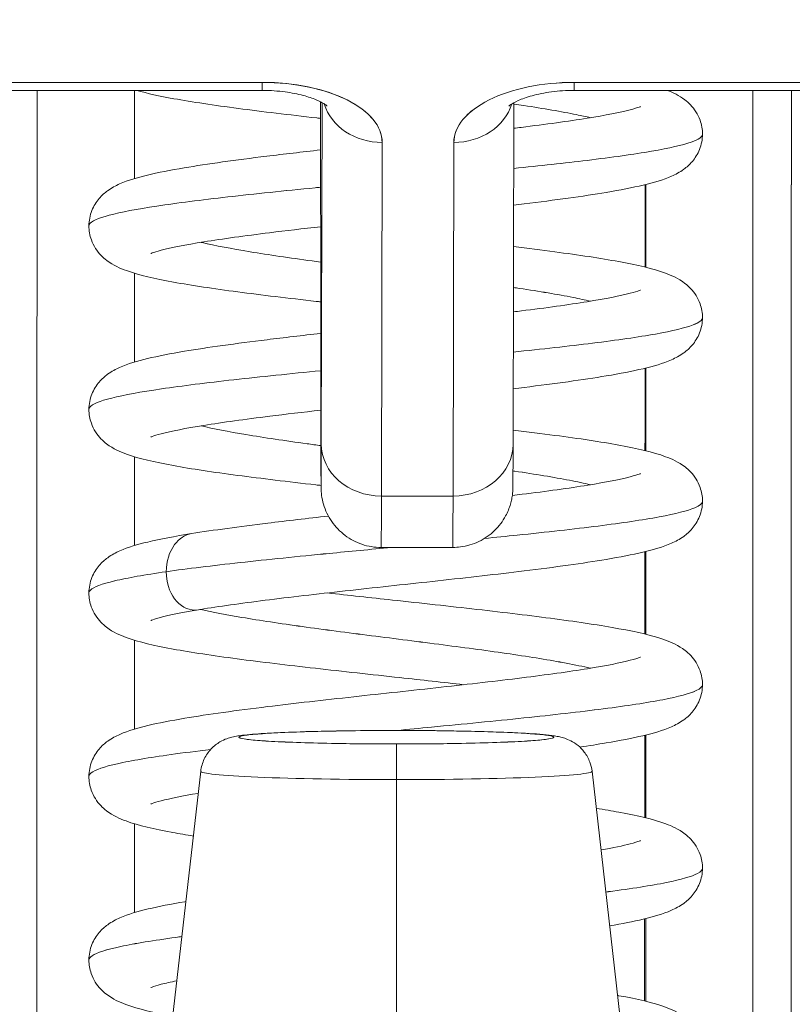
# Model space of a CAD drawing. Header units: inches. Extents: x 8 to 265, y 5 to 155.
# Tile 32 of 152: x 79.224 to 79.462, y 48.646 to 48.949. Entities that reach past the tile are written whole.
import ezdxf

# ---------------------------------------------------------------- set-up
doc = ezdxf.new("R2010")
doc.units = ezdxf.units.IN
doc.header["$LTSCALE"] = 16
doc.header["$MEASUREMENT"] = 0
doc.layers.add('Dimension (ANSI)', color=7, linetype='Continuous', lineweight=5)
doc.layers.add('Visible (ANSI)', color=7, linetype='Continuous', lineweight=5)
doc.styles.add('TAHOMA', font='tahoma.ttf')
doc.dimstyles.new('Default (ANSI)', dxfattribs={"dimscale": 16, "dimtxt": 0.07, "dimasz": 0.098425, "dimexe": 0.125, "dimexo": 0.0625, "dimgap": 0.031496, "dimtad": 0, "dimtih": 1, "dimtoh": 1, "dimrnd": 1e-08, "dimzin": 0, "dimdsep": 46, "dimtxsty": 'TAHOMA', "dimcen": 0.09, "dimdle": 0.393701, "dimclrd": 256, "dimclre": 256, "dimclrt": 256, "dimadec": 0, "dimazin": 0, "dimtfac": 1, "dimtofl": 0, "dimtmove": 0, "dimatfit": 3, "dimfxl": 1, "dimtolj": 1, "dimtzin": 0, "dimlwd": -1, "dimlwe": -1, "dimarcsym": 0})

# ---------------------------------------------------------------- blocks, each defined once
blk = doc.blocks.new('*D36')
at = {"layer": 'Defpoints', "color": 0, "transparency": 16777216}
for p in [(77.21429, 50.53662), (76.71627, 47.34498), (77.21429, 47.34498)]:
    blk.add_point(p, dxfattribs=at)
at = {"layer": 'Dimension (ANSI)', "transparency": 16777216}
for p, q in [((76.71627, 48.34498), (76.71627, 52.53662)), ((77.21429, 48.34498), (77.21429, 52.53662)), ((75.14147, 50.53662), (73.56666, 50.53662)), ((78.78909, 50.53662), (80.36389, 50.53662))]:
    blk.add_line(p, q, dxfattribs=at)
for points in [[(75.14147, 50.79909), (75.14147, 50.27416), (76.71627, 50.53662)], [(78.78909, 50.79909), (78.78909, 50.27416), (77.21429, 50.53662)]]:
    blk.add_solid(points, dxfattribs=at)
at = {"layer": 'Dimension (ANSI)', "transparency": 16777216, "insert": (82.29999, 50.53662), "char_height": 1.12, "attachment_point": 5, "style": 'TAHOMA'}
blk.add_mtext('\\A1;0.50', dxfattribs=at)

msp = doc.modelspace()

# ---------------------------------------------------------------- linework, layer by layer
at = {"layer": 'Visible (ANSI)'}
for p, q in [((79.29907, 48.9295), (79.1097, 48.9295)), ((79.1097, 48.9295), (79.29907, 48.9295)), ((79.5845, 48.9295), (79.39513, 48.9295)), ((79.39513, 48.9295), (79.5845, 48.9295)), ((79.10969, 48.92702), (79.29906, 48.92702)), ((79.25974, 48.92702), (79.25974, 48.8999)), ((79.25974, 48.8999), (79.25974, 48.92702)), ((79.25974, 48.8999), (79.25974, 48.92702)), ((79.39512, 48.92702), (79.58449, 48.92702)), ((79.31706, 48.92284), (79.31706, 48.9235)), ((79.31706, 48.92282), (79.31706, 48.9235)), ((79.31711, 48.85462), (79.31706, 48.92284)), ((79.31706, 48.92284), (79.31711, 48.85462)), ((79.31751, 48.92326), (79.31728, 48.81817)), ((79.31728, 48.81817), (79.31751, 48.92326)), ((79.37633, 48.81812), (79.37657, 48.92322)), ((79.33604, 48.911), (79.3358, 48.80214)), ((79.3358, 48.80214), (79.33604, 48.911)), ((79.35808, 48.911), (79.35784, 48.80214)), ((79.35784, 48.80214), (79.35808, 48.911)), ((79.41722, 48.87258), (79.41722, 48.89806)), ((79.41722, 48.89806), (79.41722, 48.87258)), ((79.25974, 48.87073), (79.25974, 48.8434)), ((79.25974, 48.8434), (79.25974, 48.87073)), ((79.25974, 48.8434), (79.25974, 48.87073)), ((79.31711, 48.85462), (79.31711, 48.85461)), ((79.41722, 48.81608), (79.41722, 48.84157)), ((79.41722, 48.84157), (79.41722, 48.81608)), ((79.25974, 48.81424), (79.25974, 48.78689)), ((79.25974, 48.78689), (79.25974, 48.81424)), ((79.25974, 48.78689), (79.25974, 48.81424)), ((79.35784, 48.80214), (79.3358, 48.80214)), ((79.3358, 48.80214), (79.35784, 48.80214)), ((79.33572, 48.78632), (79.35777, 48.78632)), ((79.41722, 48.75959), (79.41722, 48.78507)), ((79.41722, 48.78507), (79.41722, 48.75959)), ((79.25974, 48.75774), (79.25974, 48.73041)), ((79.25974, 48.73041), (79.25974, 48.75774)), ((79.25974, 48.73041), (79.25974, 48.75774)), ((79.41722, 48.70309), (79.41722, 48.72857)), ((79.41722, 48.72857), (79.41722, 48.70309)), ((79.28016, 48.71744), (79.2715, 48.64138)), ((79.40065, 48.71744), (79.40929, 48.64137)), ((79.34048, 48.71485), (79.34048, 48.63841)), ((79.34048, 48.63841), (79.34048, 48.71485)), ((79.25974, 48.70124), (79.25974, 48.67391)), ((79.25974, 48.67391), (79.25974, 48.70124)), ((79.25974, 48.67391), (79.25974, 48.70124)), ((79.41722, 48.64659), (79.41722, 48.67208)), ((79.41722, 48.67208), (79.41722, 48.64659))]:
    msp.add_line(p, q, dxfattribs=at)
for centre, major_axis, ratio, start_param, end_param in [((79.29906, 48.94553), (0, -0.0185), 0.001274, 0, 0.523599), ((79.29906, 48.94553), (0, -0.0185), 0.001274, 0, 0.523599), ((79.29903, 48.911), (0.03701, 0.00003), 0.5, 6.281715, 7.852511), ((79.39509, 48.911), (-0.03701, -0.00003), 0.5, 4.710918, 6.281715), ((79.39512, 48.94553), (0, -0.0185), 0.001274, 0, 0.523599), ((79.39512, 48.94553), (0, -0.0185), 0.001274, 0, 0.523599), ((79.23094, 48.63209), (0, 0.98425), 0.001274, 1.266466, 1.56886), ((79.45141, 48.63209), (0, -0.98425), 0.001274, 4.408059, 4.710116), ((79.46322, 48.63209), (0, 0.97244), 0.001274, 1.262649, 1.570796), ((79.31653, 48.68327), (0, -0.47913), 0.001274, 2.094395, 2.095991), ((79.33602, 48.92702), (-0.0185, 0.00004), 0.866025, 0.264148, 1.573343), ((79.33602, 48.92702), (-0.0185, 0.00004), 0.866025, 0.264148, 1.573343), ((79.35807, 48.92702), (0.0185, -0.00004), 0.866025, 4.714936, 6.021869), ((79.35807, 48.92702), (0.0185, -0.00004), 0.866025, 4.714936, 6.021869), ((79.31722, 48.90443), (0, -0.09961), 0.001274, 5.235988, 6.806784), ((79.33578, 48.81817), (-0.0185, 0.00004), 0.866025, 0.002547, 1.573343), ((79.33578, 48.81817), (-0.0185, 0.00004), 0.866025, 0.002547, 1.573343), ((79.35783, 48.81817), (0.0185, -0.00004), 0.866025, 4.714936, 6.283185), ((79.35783, 48.81817), (0.0185, -0.00004), 0.866025, 4.714936, 6.283185), ((79.33572, 48.90443), (0, -0.11811), 0.001274, 0, 0.523599), ((79.33572, 48.90443), (0, -0.11811), 0.001274, 0, 0.523581), ((79.35777, 48.90443), (0, -0.11811), 0.001274, 0, 0.523581), ((79.35777, 48.90443), (0, -0.11811), 0.001274, 0.000005, 0.523603), ((79.3404, 48.72789), (-0.04851, 0), 0.042782, 4.713664, 7.855256), ((79.34034, 48.71817), (0, 0.01181), 0.001274, 6.240378, 6.283185), ((79.34034, 48.71817), (0, 0.01181), 0.001274, 6.240378, 6.283185), ((79.3404, 48.72789), (0.04851, 0), 0.042782, 4.713664, 7.855256), ((79.34046, 48.71402), (0, 0.01181), 0.001274, 4.782745, 6.240403), ((79.34046, 48.71402), (0, 0.01181), 0.001274, 4.782745, 6.240403), ((79.3404, 48.71743), (-0.06025, 0), 0.042782, 6.278319, 7.855256), ((79.3404, 48.71743), (-0.06025, 0), 0.042782, 6.278319, 7.855256), ((79.3404, 48.71743), (0.06025, 0), 0.042782, 4.713664, 6.288051), ((79.3404, 48.71743), (0.06025, 0), 0.042782, 4.713664, 6.288051)]:
    msp.add_ellipse(centre, major_axis=major_axis, ratio=ratio, start_param=start_param, end_param=end_param, dxfattribs=at)
for points, knots in [([(79.33604, 48.911), (79.33598, 48.91353), (79.33507, 48.91586), (79.33324, 48.91807), (79.33142, 48.92027), (79.32867, 48.92236), (79.32522, 48.92409), (79.32177, 48.92581), (79.3176, 48.92719), (79.31319, 48.9281), (79.30878, 48.92902), (79.30413, 48.92947), (79.29907, 48.9295)], [0, 0, 0, 0, 0.25, 0.25, 0.25, 0.5, 0.5, 0.5, 0.75, 0.75, 0.75, 1, 1, 1, 1]), ([(79.39513, 48.9295), (79.39007, 48.92947), (79.3854, 48.92901), (79.38099, 48.9281), (79.37657, 48.92718), (79.37241, 48.92581), (79.36895, 48.92408), (79.36549, 48.92235), (79.36274, 48.92027), (79.3609, 48.91806), (79.35907, 48.91586), (79.35815, 48.91353), (79.35808, 48.911)], [0, 0, 0, 0, 0.25, 0.25, 0.25, 0.5, 0.5, 0.5, 0.75, 0.75, 0.75, 1, 1, 1, 1]), ([(79.31706, 48.91842), (79.31666, 48.91846), (79.31626, 48.91851), (79.30733, 48.91952), (79.29909, 48.9205), (79.28425, 48.92246), (79.27751, 48.92346), (79.26745, 48.92529), (79.26372, 48.92607), (79.26044, 48.92702)], [0.3909909, 0.3909909, 0.3909909, 0.3909909, 0.3941478, 0.3941478, 0.462274, 0.462274, 0.5317151, 0.5317151, 0.5867458, 0.5867458, 0.5867458, 0.5867458]), ([(79.31904, 48.92223), (79.31904, 48.92223), (79.31902, 48.92225), (79.31887, 48.92238), (79.31855, 48.92264), (79.31746, 48.92331), (79.31666, 48.92372), (79.31457, 48.9246), (79.31322, 48.92507), (79.31001, 48.92592), (79.30811, 48.9263), (79.30394, 48.92685), (79.30165, 48.92701), (79.29926, 48.92702), (79.29916, 48.92702), (79.29906, 48.92702)], [0.458745, 0.458745, 0.458745, 0.458745, 0.511139, 0.511139, 0.68548, 0.68548, 0.871321, 0.871321, 1.079586, 1.079586, 1.310958, 1.310958, 1.558937, 1.558937, 1.569693, 1.569693, 1.569693, 1.569693]), ([(79.39512, 48.92702), (79.39277, 48.92702), (79.39041, 48.92687), (79.38602, 48.9263), (79.38398, 48.92589), (79.38052, 48.92494), (79.37908, 48.92441), (79.37692, 48.92344), (79.37616, 48.923), (79.37526, 48.92239), (79.37507, 48.9222), (79.37507, 48.9222)], [1.569693, 1.569693, 1.569693, 1.569693, 1.824003, 1.824003, 2.072339, 2.072339, 2.302798, 2.302798, 2.507114, 2.507114, 2.683583, 2.683583, 2.683583, 2.683583]), ([(79.4239, 48.92702), (79.42566, 48.92635), (79.42738, 48.92555), (79.4304, 48.92325), (79.43162, 48.92208), (79.43314, 48.91966), (79.43358, 48.91878), (79.4344, 48.9165), (79.43468, 48.91501), (79.43468, 48.91356)], [0.61017388, 0.61017388, 0.61017388, 0.61017388, 0.64266895, 0.64266895, 0.66284837, 0.66284837, 0.67235544, 0.67235544, 0.68610313, 0.68610313, 0.68610313, 0.68610313]), ([(79.46198, 48.63209), (79.46198, 48.68249), (79.46199, 48.73229), (79.462, 48.78206), (79.462, 48.83096), (79.46202, 48.87984), (79.46204, 48.92702)], [0, 0, 0, 0, 0.3333333, 0.3333333, 0.3333333, 0.6608154, 0.6608154, 0.6608154, 0.6608154]), ([(79.37655, 48.91536), (79.37732, 48.91545), (79.37808, 48.91555), (79.3864, 48.91658), (79.39337, 48.91753), (79.40472, 48.91935), (79.40937, 48.92027), (79.41364, 48.92138), (79.41465, 48.9217), (79.41543, 48.92199), (79.41557, 48.92206), (79.41557, 48.92206)], [0.4507364, 0.4507364, 0.4507364, 0.4507364, 0.4573496, 0.4573496, 0.5238417, 0.5238417, 0.5881778, 0.5881778, 0.6161894, 0.6161894, 0.6296924, 0.6296924, 0.6296924, 0.6296924]), ([(79.37657, 48.92284), (79.3776, 48.92269), (79.38487, 48.92159), (79.39311, 48.92019), (79.39881, 48.91893), (79.40013, 48.91862)], [0.20057373, 0.20057373, 0.20057373, 0.20057373, 0.203125, 0.21875, 0.22399616, 0.22399616, 0.22399616, 0.22399616]), ([(79.40013, 48.91862), (79.39881, 48.91893), (79.39738, 48.91925), (79.39584, 48.91956), (79.39126, 48.9205), (79.38577, 48.92144), (79.37962, 48.92238), (79.37862, 48.92253), (79.3776, 48.92269), (79.37657, 48.92284)], [0.77600384, 0.77600384, 0.77600384, 0.77600384, 0.78125, 0.78125, 0.78125, 0.796875, 0.796875, 0.796875, 0.79942627, 0.79942627, 0.79942627, 0.79942627]), ([(79.43468, 48.91356), (79.43468, 48.91196), (79.43434, 48.91031), (79.43319, 48.90742), (79.43238, 48.90615), (79.43069, 48.90415), (79.42979, 48.90338), (79.42763, 48.90181), (79.42639, 48.90117), (79.42247, 48.89943), (79.41972, 48.89865), (79.41314, 48.89709), (79.40934, 48.89635), (79.39793, 48.89444), (79.38924, 48.89326), (79.37867, 48.89196), (79.37759, 48.89183), (79.3765, 48.8917)], [0, 0, 0, 0, 0.0152104, 0.0152104, 0.0301399, 0.0301399, 0.0454448, 0.0454448, 0.0681764, 0.0681764, 0.1184476, 0.1184476, 0.1683083, 0.1683083, 0.2502352, 0.2502352, 0.2594449, 0.2594449, 0.2594449, 0.2594449]), ([(79.37652, 48.90299), (79.38463, 48.90382), (79.39226, 48.90466), (79.39912, 48.90549), (79.40683, 48.90643), (79.41356, 48.90737), (79.419, 48.90831), (79.42444, 48.90925), (79.42858, 48.91018), (79.43122, 48.91112), (79.43351, 48.91194), (79.43468, 48.91275), (79.43468, 48.91356)], [0.68920862, 0.68920862, 0.68920862, 0.68920862, 0.703125, 0.703125, 0.703125, 0.71875, 0.71875, 0.71875, 0.734375, 0.734375, 0.734375, 0.74793143, 0.74793143, 0.74793143, 0.74793143]), ([(79.43468, 48.91356), (79.43468, 48.91275), (79.43217, 48.911), (79.4203, 48.90831), (79.40083, 48.9056), (79.38463, 48.90382), (79.37652, 48.90299)], [0.25206857, 0.25206857, 0.25206857, 0.25206857, 0.265625, 0.28125, 0.296875, 0.31079138, 0.31079138, 0.31079138, 0.31079138]), ([(79.2457, 48.88532), (79.2457, 48.88691), (79.24604, 48.88856), (79.24719, 48.89146), (79.248, 48.89273), (79.24969, 48.89473), (79.25058, 48.89549), (79.25272, 48.89705), (79.25395, 48.89768), (79.2578, 48.8994), (79.26049, 48.90017), (79.26698, 48.90173), (79.27077, 48.90247), (79.28218, 48.9044), (79.2909, 48.90559), (79.30572, 48.90741), (79.31132, 48.90806), (79.31707, 48.9087)], [0, 0, 0, 0, 0.015191, 0.015191, 0.0301093, 0.0301093, 0.0452586, 0.0452586, 0.0676942, 0.0676942, 0.1171263, 0.1171263, 0.1671679, 0.1671679, 0.2496397, 0.2496397, 0.2950498, 0.2950498, 0.2950498, 0.2950498]), ([(79.2457, 48.88532), (79.2457, 48.88547), (79.24575, 48.88563), (79.24583, 48.88579), (79.24636, 48.88673), (79.24844, 48.88767), (79.25197, 48.88861), (79.2555, 48.88954), (79.26048, 48.89048), (79.26667, 48.89142), (79.27287, 48.89236), (79.28027, 48.8933), (79.28852, 48.89424), (79.29678, 48.89517), (79.30588, 48.89611), (79.31539, 48.89705), (79.31595, 48.8971), (79.31651, 48.89716), (79.31707, 48.89722)], [0.59110188, 0.59110188, 0.59110188, 0.59110188, 0.59375, 0.59375, 0.59375, 0.609375, 0.609375, 0.609375, 0.625, 0.625, 0.625, 0.640625, 0.640625, 0.640625, 0.65625, 0.65625, 0.65625, 0.65716827, 0.65716827, 0.65716827, 0.65716827]), ([(79.31707, 48.89722), (79.31651, 48.89716), (79.30642, 48.89617), (79.28767, 48.89424), (79.26546, 48.89142), (79.25052, 48.88861), (79.24601, 48.88657), (79.2457, 48.88547), (79.2457, 48.88532)], [0.34283173, 0.34283173, 0.34283173, 0.34283173, 0.34375, 0.359375, 0.375, 0.390625, 0.40625, 0.40889812, 0.40889812, 0.40889812, 0.40889812]), ([(79.3171, 48.86192), (79.31662, 48.86197), (79.31615, 48.86203), (79.30714, 48.86305), (79.29891, 48.86403), (79.28408, 48.86599), (79.27736, 48.86699), (79.26589, 48.86908), (79.26127, 48.87011), (79.25527, 48.87228), (79.25331, 48.87309), (79.25002, 48.87558), (79.24879, 48.87675), (79.24725, 48.87918), (79.2468, 48.88007), (79.24598, 48.88237), (79.2457, 48.88386), (79.2457, 48.88532)], [0.390871, 0.390871, 0.390871, 0.390871, 0.3946655, 0.3946655, 0.4628016, 0.4628016, 0.5322576, 0.5322576, 0.605113, 0.605113, 0.6422421, 0.6422421, 0.6626319, 0.6626319, 0.6723317, 0.6723317, 0.6861274, 0.6861274, 0.6861274, 0.6861274]), ([(79.31708, 48.88507), (79.31162, 48.88445), (79.30633, 48.88383), (79.29381, 48.88227), (79.28686, 48.88132), (79.27554, 48.8795), (79.27092, 48.87859), (79.26668, 48.87748), (79.2657, 48.87717), (79.26494, 48.87688), (79.2648, 48.87682), (79.2648, 48.87682)], [0.4143686, 0.4143686, 0.4143686, 0.4143686, 0.4579456, 0.4579456, 0.524421, 0.524421, 0.5887205, 0.5887205, 0.6166735, 0.6166735, 0.6299268, 0.6299268, 0.6299268, 0.6299268]), ([(79.28024, 48.88025), (79.28037, 48.88022), (79.28447, 48.87926), (79.29461, 48.87735), (79.30836, 48.87535), (79.3162, 48.87429), (79.31709, 48.87417)], [0.43699347, 0.43699347, 0.43699347, 0.43699347, 0.4375, 0.453125, 0.46875, 0.47075232, 0.47075232, 0.47075232, 0.47075232]), ([(79.31709, 48.87417), (79.3162, 48.87429), (79.31531, 48.87441), (79.31442, 48.87453), (79.30754, 48.87547), (79.30107, 48.87641), (79.29535, 48.87735), (79.28962, 48.87829), (79.28464, 48.87923), (79.28063, 48.88016), (79.2805, 48.88019), (79.28037, 48.88022), (79.28024, 48.88025)], [0.52924768, 0.52924768, 0.52924768, 0.52924768, 0.53125, 0.53125, 0.53125, 0.546875, 0.546875, 0.546875, 0.5625, 0.5625, 0.5625, 0.56300653, 0.56300653, 0.56300653, 0.56300653]), ([(79.37647, 48.87893), (79.3809, 48.8784), (79.38515, 48.87787), (79.39661, 48.87635), (79.40331, 48.87534), (79.41471, 48.87325), (79.41931, 48.87222), (79.42525, 48.87003), (79.42718, 48.86922), (79.43043, 48.86673), (79.43165, 48.86556), (79.43316, 48.86314), (79.43359, 48.86227), (79.4344, 48.85999), (79.43468, 48.85851), (79.43468, 48.85707)], [0.4267112, 0.4267112, 0.4267112, 0.4267112, 0.4638838, 0.4638838, 0.5333655, 0.5333655, 0.6063114, 0.6063114, 0.6428354, 0.6428354, 0.6629436, 0.6629436, 0.6723724, 0.6723724, 0.686091, 0.686091, 0.686091, 0.686091]), ([(79.37642, 48.85885), (79.37726, 48.85895), (79.37808, 48.85905), (79.38646, 48.86009), (79.39343, 48.86105), (79.40477, 48.86287), (79.40941, 48.86378), (79.41366, 48.86489), (79.41466, 48.86521), (79.41543, 48.8655), (79.41558, 48.86556), (79.41558, 48.86556)], [0.4503733, 0.4503733, 0.4503733, 0.4503733, 0.4575433, 0.4575433, 0.5240288, 0.5240288, 0.5883519, 0.5883519, 0.6163381, 0.6163381, 0.6296501, 0.6296501, 0.6296501, 0.6296501]), ([(79.37644, 48.86636), (79.37705, 48.86627), (79.38395, 48.86524), (79.39239, 48.86383), (79.39852, 48.86251), (79.40013, 48.86212)], [0.51413277, 0.51413277, 0.51413277, 0.51413277, 0.515625, 0.53125, 0.5376577, 0.5376577, 0.5376577, 0.5376577]), ([(79.40013, 48.86212), (79.39852, 48.86251), (79.39673, 48.86289), (79.3948, 48.86328), (79.39009, 48.86422), (79.38448, 48.86515), (79.37824, 48.86609), (79.37765, 48.86618), (79.37705, 48.86627), (79.37644, 48.86636)], [0.4623423, 0.4623423, 0.4623423, 0.4623423, 0.46875, 0.46875, 0.46875, 0.484375, 0.484375, 0.484375, 0.48586723, 0.48586723, 0.48586723, 0.48586723]), ([(79.31728, 48.81817), (79.31727, 48.81286), (79.31726, 48.80914), (79.31724, 48.807), (79.31723, 48.80486), (79.31722, 48.80429), (79.3172, 48.80537), (79.31719, 48.80644), (79.31718, 48.80917), (79.31716, 48.81344), (79.31715, 48.8177), (79.31714, 48.82351), (79.31713, 48.83042), (79.31712, 48.83733), (79.31711, 48.84535), (79.31711, 48.85462)], [0, 0, 0, 0, 0.2, 0.2, 0.2, 0.4, 0.4, 0.4, 0.6, 0.6, 0.6, 0.8, 0.8, 0.8, 1, 1, 1, 1]), ([(79.43468, 48.85707), (79.43468, 48.85547), (79.43434, 48.85381), (79.43318, 48.85092), (79.43238, 48.84965), (79.43068, 48.84764), (79.42979, 48.84688), (79.42761, 48.8453), (79.42637, 48.84466), (79.42243, 48.84292), (79.41967, 48.84214), (79.41309, 48.84058), (79.4093, 48.83985), (79.39792, 48.83794), (79.38924, 48.83676), (79.37863, 48.83546), (79.37751, 48.83532), (79.37637, 48.83519)], [0, 0, 0, 0, 0.0152338, 0.0152338, 0.0301845, 0.0301845, 0.0455174, 0.0455174, 0.0683207, 0.0683207, 0.1187997, 0.1187997, 0.1683432, 0.1683432, 0.2502406, 0.2502406, 0.259797, 0.259797, 0.259797, 0.259797]), ([(79.3764, 48.84648), (79.38522, 48.84739), (79.39349, 48.8483), (79.40082, 48.84921), (79.40838, 48.85014), (79.41495, 48.85108), (79.42019, 48.85202), (79.42544, 48.85296), (79.42936, 48.8539), (79.43178, 48.85483), (79.4337, 48.85558), (79.43468, 48.85632), (79.43468, 48.85707)], [0.37547578, 0.37547578, 0.37547578, 0.37547578, 0.390625, 0.390625, 0.390625, 0.40625, 0.40625, 0.40625, 0.421875, 0.421875, 0.421875, 0.43427159, 0.43427159, 0.43427159, 0.43427159]), ([(79.43468, 48.85707), (79.43468, 48.85632), (79.43248, 48.85464), (79.42151, 48.85202), (79.40202, 48.84923), (79.38522, 48.84739), (79.3764, 48.84648)], [0.56572841, 0.56572841, 0.56572841, 0.56572841, 0.578125, 0.59375, 0.609375, 0.62452422, 0.62452422, 0.62452422, 0.62452422]), ([(79.2457, 48.82882), (79.2457, 48.83042), (79.24604, 48.83207), (79.2472, 48.83497), (79.24801, 48.83624), (79.24971, 48.83825), (79.2506, 48.83901), (79.25275, 48.84057), (79.25397, 48.8412), (79.25783, 48.84292), (79.26054, 48.84369), (79.26704, 48.84525), (79.27083, 48.84599), (79.28226, 48.84791), (79.29099, 48.8491), (79.3058, 48.85092), (79.31138, 48.85157), (79.31711, 48.85221)], [0, 0, 0, 0, 0.0152181, 0.0152181, 0.0301588, 0.0301588, 0.0454237, 0.0454237, 0.0678247, 0.0678247, 0.1174266, 0.1174266, 0.1674055, 0.1674055, 0.2499115, 0.2499115, 0.2951548, 0.2951548, 0.2951548, 0.2951548]), ([(79.33572, 48.78632), (79.33372, 48.78632), (79.33169, 48.78665), (79.32794, 48.78792), (79.32616, 48.78886), (79.32302, 48.79122), (79.32162, 48.79268), (79.31939, 48.79591), (79.31852, 48.79773), (79.3177, 48.8005), (79.3175, 48.80145), (79.31736, 48.80251), (79.31734, 48.80271), (79.3173, 48.80303), (79.31729, 48.80317), (79.31726, 48.80347), (79.31725, 48.80362), (79.31724, 48.80386), (79.31723, 48.80396), (79.31722, 48.80417), (79.31722, 48.80426), (79.31721, 48.80453), (79.31721, 48.80465), (79.3172, 48.80516), (79.3172, 48.80557), (79.31718, 48.80791), (79.31717, 48.81107), (79.31715, 48.82046), (79.31713, 48.82708), (79.31712, 48.84079), (79.31711, 48.84747), (79.31711, 48.85461)], [0, 0, 0, 0, 0.0152437, 0.0152437, 0.0302108, 0.0302108, 0.0451875, 0.0451875, 0.0601581, 0.0601581, 0.0673092, 0.0673092, 0.0689264, 0.0689264, 0.0702228, 0.0702228, 0.0721464, 0.0721464, 0.074147, 0.074147, 0.0775296, 0.0775296, 0.0857864, 0.0857864, 0.110542, 0.110542, 0.1855583, 0.1855583, 0.2684918, 0.2684918, 0.3313559, 0.3313559, 0.3313559, 0.3313559]), ([(79.2457, 48.82882), (79.2457, 48.82905), (79.24579, 48.82928), (79.24598, 48.82951), (79.24673, 48.83044), (79.24904, 48.83138), (79.25278, 48.83232), (79.25652, 48.83326), (79.26171, 48.8342), (79.26808, 48.83513), (79.27444, 48.83607), (79.282, 48.83701), (79.29038, 48.83795), (79.29864, 48.83887), (79.30769, 48.8398), (79.31712, 48.84072)], [0.2774407, 0.2774407, 0.2774407, 0.2774407, 0.28125, 0.28125, 0.28125, 0.296875, 0.296875, 0.296875, 0.3125, 0.3125, 0.3125, 0.328125, 0.328125, 0.328125, 0.34353061, 0.34353061, 0.34353061, 0.34353061]), ([(79.31712, 48.84072), (79.30769, 48.8398), (79.28945, 48.83794), (79.26689, 48.83513), (79.25134, 48.83232), (79.24617, 48.83021), (79.2457, 48.82905), (79.2457, 48.82882)], [0.65646939, 0.65646939, 0.65646939, 0.65646939, 0.671875, 0.6875, 0.703125, 0.71875, 0.7225593, 0.7225593, 0.7225593, 0.7225593]), ([(79.3172, 48.80541), (79.31667, 48.80547), (79.31613, 48.80553), (79.30707, 48.80656), (79.29884, 48.80754), (79.28403, 48.8095), (79.27731, 48.8105), (79.26585, 48.81259), (79.26124, 48.81362), (79.25525, 48.81579), (79.25329, 48.81661), (79.25, 48.8191), (79.24877, 48.82027), (79.24724, 48.82271), (79.2468, 48.8236), (79.24598, 48.82589), (79.2457, 48.82738), (79.2457, 48.82882)], [0.3906024, 0.3906024, 0.3906024, 0.3906024, 0.3948517, 0.3948517, 0.4629919, 0.4629919, 0.5324535, 0.5324535, 0.6053216, 0.6053216, 0.6423489, 0.6423489, 0.6626931, 0.6626931, 0.6723745, 0.6723745, 0.6861191, 0.6861191, 0.6861191, 0.6861191]), ([(79.31713, 48.82858), (79.31165, 48.82796), (79.30634, 48.82734), (79.29382, 48.82578), (79.28686, 48.82482), (79.27555, 48.82301), (79.27092, 48.82209), (79.26668, 48.82099), (79.2657, 48.82067), (79.26494, 48.82038), (79.2648, 48.82032), (79.2648, 48.82032)], [0.4142386, 0.4142386, 0.4142386, 0.4142386, 0.4579372, 0.4579372, 0.5244074, 0.5244074, 0.5886992, 0.5886992, 0.6166461, 0.6166461, 0.6299561, 0.6299561, 0.6299561, 0.6299561]), ([(79.28024, 48.82376), (79.28402, 48.82286), (79.29359, 48.82102), (79.30738, 48.81899), (79.31572, 48.81786), (79.31715, 48.81767)], [0.7506547, 0.7506547, 0.7506547, 0.7506547, 0.765625, 0.78125, 0.7844597, 0.7844597, 0.7844597, 0.7844597]), ([(79.31715, 48.81767), (79.31572, 48.81786), (79.3143, 48.81806), (79.3129, 48.81825), (79.30607, 48.81919), (79.2997, 48.82012), (79.29408, 48.82106), (79.2887, 48.82196), (79.28402, 48.82286), (79.28024, 48.82376)], [0.2155403, 0.2155403, 0.2155403, 0.2155403, 0.21875, 0.21875, 0.21875, 0.234375, 0.234375, 0.234375, 0.2493453, 0.2493453, 0.2493453, 0.2493453]), ([(79.37634, 48.82245), (79.38084, 48.82191), (79.38516, 48.82137), (79.39666, 48.81984), (79.40336, 48.81884), (79.41475, 48.81674), (79.41935, 48.81572), (79.42528, 48.81352), (79.4272, 48.81271), (79.43045, 48.81022), (79.43167, 48.80903), (79.43317, 48.80662), (79.4336, 48.80575), (79.43441, 48.80348), (79.43468, 48.80201), (79.43468, 48.80057)], [0.4263582, 0.4263582, 0.4263582, 0.4263582, 0.4640694, 0.4640694, 0.5335573, 0.5335573, 0.606518, 0.606518, 0.6429422, 0.6429422, 0.6630074, 0.6630074, 0.6724308, 0.6724308, 0.686082, 0.686082, 0.686082, 0.686082]), ([(79.37633, 48.81812), (79.37632, 48.81271), (79.37631, 48.80881), (79.37629, 48.80585), (79.37629, 48.8053), (79.37628, 48.80465), (79.37628, 48.80456), (79.37626, 48.80402), (79.37625, 48.80394), (79.37624, 48.80373), (79.37623, 48.80359), (79.3762, 48.80323), (79.37618, 48.80301), (79.37611, 48.8023), (79.37603, 48.80176), (79.37582, 48.80072), (79.37569, 48.8002), (79.37518, 48.79843), (79.37467, 48.79719), (79.37316, 48.79438), (79.372, 48.79285), (79.36924, 48.79017), (79.36759, 48.78902), (79.36406, 48.78731), (79.36212, 48.78673), (79.35938, 48.78637), (79.35857, 48.78632), (79.35777, 48.78632)], [0, 0, 0, 0, 0.0823467, 0.0823467, 0.1118576, 0.1118576, 0.1247539, 0.1247539, 0.1265515, 0.1265515, 0.1286021, 0.1286021, 0.1306663, 0.1306663, 0.134814, 0.134814, 0.138887, 0.138887, 0.148968, 0.148968, 0.1632472, 0.1632472, 0.1782167, 0.1782167, 0.1931923, 0.1931923, 0.1993249, 0.1993249, 0.1993249, 0.1993249]), ([(79.37631, 48.80988), (79.37649, 48.80986), (79.38301, 48.80889), (79.39167, 48.80747), (79.39822, 48.80608), (79.40013, 48.80563)], [0.82768778, 0.82768778, 0.82768778, 0.82768778, 0.828125, 0.84375, 0.85131921, 0.85131921, 0.85131921, 0.85131921]), ([(79.40013, 48.80563), (79.39822, 48.80608), (79.39608, 48.80654), (79.39374, 48.80699), (79.3889, 48.80793), (79.38317, 48.80887), (79.37684, 48.80981), (79.37667, 48.80983), (79.37649, 48.80986), (79.37631, 48.80988)], [0.14868079, 0.14868079, 0.14868079, 0.14868079, 0.15625, 0.15625, 0.15625, 0.171875, 0.171875, 0.171875, 0.17231222, 0.17231222, 0.17231222, 0.17231222]), ([(79.3761, 48.80231), (79.37711, 48.80244), (79.37811, 48.80256), (79.38664, 48.80362), (79.3936, 48.80457), (79.40489, 48.80639), (79.40951, 48.80731), (79.41372, 48.80841), (79.4147, 48.80872), (79.41544, 48.80901), (79.41558, 48.80907), (79.41558, 48.80907)], [0.2738753, 0.2738753, 0.2738753, 0.2738753, 0.2825393, 0.2825393, 0.3490094, 0.3490094, 0.4132993, 0.4132993, 0.4412187, 0.4412187, 0.4541397, 0.4541397, 0.4541397, 0.4541397]), ([(79.43468, 48.80057), (79.43468, 48.79897), (79.43434, 48.79731), (79.43318, 48.79442), (79.43237, 48.79315), (79.43067, 48.79114), (79.42978, 48.79037), (79.4276, 48.7888), (79.42635, 48.78816), (79.42241, 48.78642), (79.41965, 48.78564), (79.41306, 48.78408), (79.40929, 48.78335), (79.39791, 48.78145), (79.38922, 48.78026), (79.37145, 48.77808), (79.36235, 48.77706), (79.34427, 48.77507), (79.33506, 48.77408), (79.31757, 48.77215), (79.30906, 48.77118), (79.29381, 48.76928), (79.28686, 48.76833), (79.28053, 48.76731), (79.27996, 48.76722), (79.27941, 48.76712)], [0, 0, 0, 0, 0.0152511, 0.0152511, 0.0302179, 0.0302179, 0.0455715, 0.0455715, 0.0684256, 0.0684256, 0.1189381, 0.1189381, 0.1683478, 0.1683478, 0.2502856, 0.2502856, 0.3215698, 0.3215698, 0.3903293, 0.3903293, 0.4579535, 0.4579535, 0.5244169, 0.5244169, 0.5310971, 0.5310971, 0.5310971, 0.5310971]), ([(79.3675, 48.78908), (79.37093, 48.78942), (79.3743, 48.78976), (79.37759, 48.7901), (79.38664, 48.79104), (79.39508, 48.79198), (79.40249, 48.79292), (79.4099, 48.79386), (79.41629, 48.7948), (79.42134, 48.79573), (79.42639, 48.79667), (79.4301, 48.79761), (79.4323, 48.79855), (79.43388, 48.79922), (79.43468, 48.7999), (79.43468, 48.80057)], [0.05681904, 0.05681904, 0.05681904, 0.05681904, 0.0625, 0.0625, 0.0625, 0.078125, 0.078125, 0.078125, 0.09375, 0.09375, 0.09375, 0.109375, 0.109375, 0.109375, 0.12060934, 0.12060934, 0.12060934, 0.12060934]), ([(79.43468, 48.80057), (79.43468, 48.7999), (79.43277, 48.79828), (79.42267, 48.79573), (79.40352, 48.79292), (79.38358, 48.7907), (79.37093, 48.78942), (79.3675, 48.78908)], [0.87939066, 0.87939066, 0.87939066, 0.87939066, 0.890625, 0.90625, 0.921875, 0.9375, 0.94318096, 0.94318096, 0.94318096, 0.94318096]), ([(79.27733, 48.79058), (79.28405, 48.79166), (79.29207, 48.79274), (79.30667, 48.79453), (79.31299, 48.79526), (79.31946, 48.79598)], [0, 0, 0, 0, 0.0749675, 0.0749675, 0.1257636, 0.1257636, 0.1257636, 0.1257636]), ([(79.2457, 48.77232), (79.2457, 48.77392), (79.24604, 48.77558), (79.2472, 48.77847), (79.24801, 48.77974), (79.24971, 48.78176), (79.25061, 48.78253), (79.25278, 48.78409), (79.254, 48.78472), (79.25787, 48.78643), (79.26058, 48.78721), (79.26763, 48.78889), (79.27213, 48.78974), (79.27733, 48.79058)], [0, 0, 0, 0, 0.0152392, 0.0152392, 0.0301983, 0.0301983, 0.0455382, 0.0455382, 0.0680353, 0.0680353, 0.1177459, 0.1177459, 0.1756414, 0.1756414, 0.1756414, 0.1756414]), ([(79.27733, 48.79058), (79.27537, 48.79026), (79.27349, 48.78906), (79.2721, 48.7872), (79.27047, 48.78502), (79.26951, 48.78193), (79.26951, 48.77885)], [0.5369512, 0.5369512, 0.5369512, 0.5369512, 0.75, 0.75, 0.75, 1, 1, 1, 1]), ([(79.26951, 48.77885), (79.26951, 48.78193), (79.27047, 48.78502), (79.2721, 48.7872), (79.27349, 48.78906), (79.27537, 48.79026), (79.27733, 48.79058)], [0, 0, 0, 0, 0.25, 0.25, 0.25, 0.4630488, 0.4630488, 0.4630488, 0.4630488]), ([(79.26951, 48.77885), (79.27606, 48.77979), (79.28376, 48.78072), (79.29226, 48.78166), (79.30075, 48.7826), (79.31004, 48.78354), (79.31966, 48.78448), (79.32596, 48.78509), (79.3324, 48.7857), (79.33886, 48.78632)], [0, 0, 0, 0, 0.015625, 0.015625, 0.015625, 0.03125, 0.03125, 0.03125, 0.04147894, 0.04147894, 0.04147894, 0.04147894]), ([(79.33886, 48.78632), (79.3324, 48.7857), (79.31612, 48.78415), (79.29147, 48.78166), (79.27606, 48.77979), (79.26951, 48.77885)], [0.95852106, 0.95852106, 0.95852106, 0.95852106, 0.96875, 0.984375, 1, 1, 1, 1]), ([(79.41693, 48.785), (79.41693, 48.77808), (79.41692, 48.77117), (79.41692, 48.76427), (79.41691, 48.76273), (79.41691, 48.7612), (79.41691, 48.75966)], [0.30809061, 0.30809061, 0.30809061, 0.30809061, 0.33333333, 0.33333333, 0.33333333, 0.33895054, 0.33895054, 0.33895054, 0.33895054]), ([(79.2457, 48.77232), (79.2457, 48.77262), (79.24586, 48.77292), (79.24617, 48.77322), (79.24715, 48.77416), (79.24968, 48.77509), (79.25364, 48.77603), (79.25759, 48.77697), (79.26297, 48.77791), (79.26951, 48.77885)], [0.96377764, 0.96377764, 0.96377764, 0.96377764, 0.96875, 0.96875, 0.96875, 0.984375, 0.984375, 0.984375, 1, 1, 1, 1]), ([(79.26951, 48.77885), (79.26297, 48.77791), (79.25221, 48.77603), (79.24635, 48.77386), (79.2457, 48.77262), (79.2457, 48.77232)], [0, 0, 0, 0, 0.015625, 0.03125, 0.03622236, 0.03622236, 0.03622236, 0.03622236]), ([(79.27941, 48.76712), (79.27905, 48.76707), (79.2787, 48.76704), (79.27835, 48.76704), (79.27604, 48.76704), (79.27373, 48.76831), (79.2721, 48.7705), (79.27047, 48.77268), (79.26951, 48.77576), (79.26951, 48.77885)], [0.4617742, 0.4617742, 0.4617742, 0.4617742, 0.5, 0.5, 0.5, 0.75, 0.75, 0.75, 1, 1, 1, 1]), ([(79.26951, 48.77885), (79.26951, 48.77576), (79.27047, 48.77268), (79.2721, 48.7705), (79.27373, 48.76831), (79.27604, 48.76704), (79.27835, 48.76704), (79.2787, 48.76704), (79.27905, 48.76707), (79.27941, 48.76712)], [0, 0, 0, 0, 0.25, 0.25, 0.25, 0.5, 0.5, 0.5, 0.5382258, 0.5382258, 0.5382258, 0.5382258]), ([(79.36118, 48.74407), (79.35478, 48.7448), (79.34812, 48.74552), (79.33275, 48.7472), (79.32386, 48.74816), (79.30693, 48.75008), (79.29871, 48.75106), (79.28391, 48.75302), (79.2772, 48.75402), (79.26577, 48.75611), (79.26116, 48.75714), (79.25519, 48.75932), (79.25324, 48.76014), (79.24997, 48.76264), (79.24875, 48.76381), (79.24722, 48.76624), (79.24678, 48.76713), (79.24597, 48.76941), (79.2457, 48.77089), (79.2457, 48.77232)], [0.277372, 0.277372, 0.277372, 0.277372, 0.328129, 0.328129, 0.3952237, 0.3952237, 0.4633704, 0.4633704, 0.5328424, 0.5328424, 0.6057417, 0.6057417, 0.6425635, 0.6425635, 0.6628128, 0.6628128, 0.6724465, 0.6724465, 0.6861068, 0.6861068, 0.6861068, 0.6861068]), ([(79.3192, 48.77232), (79.32569, 48.77159), (79.33245, 48.77085), (79.34792, 48.76917), (79.35681, 48.7682), (79.37372, 48.76628), (79.38193, 48.7653), (79.3967, 48.76334), (79.40339, 48.76234), (79.41478, 48.76024), (79.41937, 48.75922), (79.42529, 48.75702), (79.42722, 48.75621), (79.43046, 48.75371), (79.43168, 48.75252), (79.43318, 48.7501), (79.43361, 48.74923), (79.43441, 48.74697), (79.43467, 48.7455), (79.43467, 48.74407)], [0.2774039, 0.2774039, 0.2774039, 0.2774039, 0.3289045, 0.3289045, 0.3960096, 0.3960096, 0.464167, 0.464167, 0.5336585, 0.5336585, 0.6066269, 0.6066269, 0.6430009, 0.6430009, 0.663045, 0.663045, 0.6725038, 0.6725038, 0.6860775, 0.6860775, 0.6860775, 0.6860775]), ([(79.27941, 48.76712), (79.27424, 48.76626), (79.26997, 48.76538), (79.26621, 48.76435), (79.26536, 48.76405), (79.26487, 48.76386), (79.2648, 48.76382), (79.2648, 48.76382)], [0, 0, 0, 0, 0.06224215, 0.06224215, 0.08953824, 0.08953824, 0.09889684, 0.09889684, 0.09889684, 0.09889684]), ([(79.28024, 48.76726), (79.28373, 48.76643), (79.2928, 48.76467), (79.31091, 48.76196), (79.33259, 48.75915), (79.35502, 48.75633), (79.376, 48.75352), (79.39093, 48.75112), (79.39793, 48.74966), (79.40013, 48.74913)], [0.0643151, 0.0643151, 0.0643151, 0.0643151, 0.078125, 0.09375, 0.109375, 0.125, 0.140625, 0.15625, 0.1649803, 0.1649803, 0.1649803, 0.1649803]), ([(79.40013, 48.74913), (79.39793, 48.74966), (79.39542, 48.75018), (79.39264, 48.7507), (79.38767, 48.75164), (79.38184, 48.75258), (79.37542, 48.75352), (79.36901, 48.75446), (79.36201, 48.75539), (79.35478, 48.75633), (79.34754, 48.75727), (79.34007, 48.75821), (79.33272, 48.75915), (79.32537, 48.76008), (79.31814, 48.76102), (79.31138, 48.76196), (79.30463, 48.7629), (79.29835, 48.76384), (79.29285, 48.76478), (79.28798, 48.7656), (79.28373, 48.76643), (79.28024, 48.76726)], [0.8350197, 0.8350197, 0.8350197, 0.8350197, 0.84375, 0.84375, 0.84375, 0.859375, 0.859375, 0.859375, 0.875, 0.875, 0.875, 0.890625, 0.890625, 0.890625, 0.90625, 0.90625, 0.90625, 0.921875, 0.921875, 0.921875, 0.9356849, 0.9356849, 0.9356849, 0.9356849]), ([(79.2457, 48.71583), (79.2457, 48.71743), (79.24604, 48.71908), (79.2472, 48.72198), (79.24801, 48.72325), (79.24971, 48.72527), (79.25062, 48.72604), (79.25279, 48.7276), (79.25403, 48.72824), (79.25791, 48.72995), (79.26062, 48.73072), (79.26715, 48.73228), (79.27095, 48.73301), (79.28239, 48.73494), (79.29114, 48.73613), (79.30898, 48.73832), (79.31806, 48.73934), (79.33613, 48.74132), (79.34534, 48.74231), (79.36282, 48.74425), (79.37134, 48.74522), (79.38658, 48.74712), (79.39354, 48.74807), (79.40484, 48.74989), (79.40947, 48.7508), (79.4137, 48.75191), (79.41468, 48.75222), (79.41544, 48.75251), (79.41558, 48.75257), (79.41558, 48.75257)], [0, 0, 0, 0, 0.015255, 0.015255, 0.0302276, 0.0302276, 0.045585, 0.045585, 0.0682753, 0.0682753, 0.1179523, 0.1179523, 0.1678673, 0.1678673, 0.2503943, 0.2503943, 0.3215563, 0.3215563, 0.3902984, 0.3902984, 0.4579209, 0.4579209, 0.5243891, 0.5243891, 0.5886821, 0.5886821, 0.6166169, 0.6166169, 0.6297933, 0.6297933, 0.6297933, 0.6297933]), ([(79.34052, 48.72998), (79.3441, 48.73032), (79.34769, 48.73066), (79.35124, 48.731), (79.36103, 48.73194), (79.37064, 48.73288), (79.3796, 48.73382), (79.38856, 48.73476), (79.39687, 48.73569), (79.40413, 48.73663), (79.41139, 48.73757), (79.41759, 48.73851), (79.42244, 48.73945), (79.42729, 48.74038), (79.43079, 48.74132), (79.43276, 48.74226), (79.43404, 48.74287), (79.43467, 48.74347), (79.43467, 48.74407)], [0.72869769, 0.72869769, 0.72869769, 0.72869769, 0.734375, 0.734375, 0.734375, 0.75, 0.75, 0.75, 0.765625, 0.765625, 0.765625, 0.78125, 0.78125, 0.78125, 0.796875, 0.796875, 0.796875, 0.8069455, 0.8069455, 0.8069455, 0.8069455]), ([(79.43467, 48.74407), (79.43467, 48.74347), (79.43304, 48.74193), (79.4238, 48.73945), (79.40518, 48.73663), (79.38025, 48.73382), (79.35754, 48.7316), (79.3441, 48.73032), (79.34052, 48.72998)], [0.1930545, 0.1930545, 0.1930545, 0.1930545, 0.203125, 0.21875, 0.234375, 0.25, 0.265625, 0.27130231, 0.27130231, 0.27130231, 0.27130231]), ([(79.43467, 48.74407), (79.43467, 48.74247), (79.43434, 48.74082), (79.43318, 48.73792), (79.43237, 48.73665), (79.43067, 48.73464), (79.42977, 48.73387), (79.42759, 48.7323), (79.42634, 48.73166), (79.4224, 48.72992), (79.41965, 48.72915), (79.41307, 48.72759), (79.40928, 48.72686), (79.40246, 48.72571), (79.39975, 48.72529), (79.39686, 48.72487)], [0, 0, 0, 0, 0.0152624, 0.0152624, 0.0302398, 0.0302398, 0.0456068, 0.0456068, 0.0684908, 0.0684908, 0.1188286, 0.1188286, 0.1684426, 0.1684426, 0.1974952, 0.1974952, 0.1974952, 0.1974952]), ([(79.28016, 48.71744), (79.2803, 48.71874), (79.28067, 48.72003), (79.28177, 48.72235), (79.28251, 48.72341), (79.28418, 48.72518), (79.28515, 48.72591), (79.28683, 48.7269), (79.28758, 48.72722), (79.28876, 48.72765), (79.28924, 48.72778), (79.29039, 48.72807), (79.29099, 48.72819), (79.29342, 48.72858), (79.29539, 48.72876), (79.30017, 48.7291), (79.30284, 48.72925), (79.30998, 48.72955), (79.31485, 48.72969), (79.32494, 48.72989), (79.33024, 48.72995), (79.33715, 48.72998), (79.33875, 48.72998), (79.34034, 48.72998)], [0, 0, 0, 0, 0.0101015, 0.0101015, 0.0199862, 0.0199862, 0.0296294, 0.0296294, 0.0377089, 0.0377089, 0.0449846, 0.0449846, 0.0568687, 0.0568687, 0.0925394, 0.0925394, 0.1243071, 0.1243071, 0.1678667, 0.1678667, 0.2085978, 0.2085978, 0.2207441, 0.2207441, 0.2207441, 0.2207441]), ([(79.34046, 48.72582), (79.33614, 48.72582), (79.33198, 48.72584), (79.32792, 48.72589), (79.32386, 48.72594), (79.31989, 48.72601), (79.31622, 48.7261), (79.31254, 48.72619), (79.30916, 48.7263), (79.30616, 48.72643), (79.30316, 48.72655), (79.30055, 48.7267), (79.29843, 48.72686), (79.29631, 48.72701), (79.29467, 48.72718), (79.29356, 48.72736), (79.29246, 48.72753), (79.2919, 48.72771), (79.29189, 48.72789), (79.29189, 48.72808), (79.29244, 48.72826), (79.29353, 48.72843), (79.29462, 48.72861), (79.29626, 48.72878), (79.29837, 48.72893), (79.30048, 48.72909), (79.30308, 48.72923), (79.30607, 48.72936), (79.30906, 48.72949), (79.31244, 48.7296), (79.31611, 48.72969), (79.31978, 48.72978), (79.32374, 48.72985), (79.3278, 48.7299), (79.33186, 48.72995), (79.33602, 48.72997), (79.34034, 48.72997)], [0, 0, 0, 0, 0.083333, 0.083333, 0.083333, 0.166667, 0.166667, 0.166667, 0.25, 0.25, 0.25, 0.333333, 0.333333, 0.333333, 0.416667, 0.416667, 0.416667, 0.5, 0.5, 0.5, 0.583333, 0.583333, 0.583333, 0.666667, 0.666667, 0.666667, 0.75, 0.75, 0.75, 0.833333, 0.833333, 0.833333, 0.916667, 0.916667, 0.916667, 1, 1, 1, 1]), ([(79.34034, 48.72998), (79.34569, 48.72998), (79.35112, 48.72994), (79.36118, 48.7298), (79.36595, 48.72969), (79.37443, 48.72941), (79.37822, 48.72924), (79.38452, 48.72884), (79.38694, 48.72864), (79.38962, 48.72821), (79.39015, 48.72812), (79.39119, 48.72788), (79.39168, 48.72775), (79.39279, 48.72738), (79.39342, 48.72714), (79.39481, 48.72643), (79.3956, 48.72594), (79.39703, 48.72477), (79.39769, 48.72409), (79.39897, 48.72241), (79.39956, 48.72136), (79.40031, 48.71936), (79.40054, 48.7184), (79.40065, 48.71744)], [0, 0, 0, 0, 0.0407937, 0.0407937, 0.0808919, 0.0808919, 0.1213704, 0.1213704, 0.1632966, 0.1632966, 0.173817, 0.173817, 0.181727, 0.181727, 0.1890762, 0.1890762, 0.1968842, 0.1968842, 0.2043727, 0.2043727, 0.2135231, 0.2135231, 0.2210279, 0.2210279, 0.2210279, 0.2210279]), ([(79.34034, 48.72997), (79.34466, 48.72997), (79.34882, 48.72995), (79.35288, 48.7299), (79.35695, 48.72985), (79.36091, 48.72978), (79.36459, 48.72969), (79.36826, 48.7296), (79.37165, 48.72949), (79.37464, 48.72936), (79.37764, 48.72923), (79.38025, 48.72909), (79.38237, 48.72893), (79.3845, 48.72878), (79.38614, 48.72861), (79.38724, 48.72843), (79.38834, 48.72826), (79.38891, 48.72808), (79.38891, 48.72789), (79.38892, 48.72771), (79.38836, 48.72753), (79.38727, 48.72736), (79.38618, 48.72718), (79.38455, 48.72701), (79.38243, 48.72686), (79.38032, 48.7267), (79.37772, 48.72655), (79.37473, 48.72643), (79.37174, 48.7263), (79.36836, 48.72619), (79.36469, 48.7261), (79.36102, 48.72601), (79.35706, 48.72594), (79.353, 48.72589), (79.34894, 48.72584), (79.34478, 48.72582), (79.34046, 48.72582)], [0, 0, 0, 0, 0.083333, 0.083333, 0.083333, 0.166667, 0.166667, 0.166667, 0.25, 0.25, 0.25, 0.333333, 0.333333, 0.333333, 0.416667, 0.416667, 0.416667, 0.5, 0.5, 0.5, 0.583333, 0.583333, 0.583333, 0.666667, 0.666667, 0.666667, 0.75, 0.75, 0.75, 0.833333, 0.833333, 0.833333, 0.916667, 0.916667, 0.916667, 1, 1, 1, 1]), ([(79.2457, 48.71583), (79.2457, 48.71619), (79.24594, 48.71656), (79.24642, 48.71693), (79.24763, 48.71787), (79.25038, 48.71881), (79.25454, 48.71975), (79.25871, 48.72068), (79.26428, 48.72162), (79.27099, 48.72256), (79.27473, 48.72308), (79.27882, 48.7236), (79.28319, 48.72413)], [0.65011291, 0.65011291, 0.65011291, 0.65011291, 0.65625, 0.65625, 0.65625, 0.671875, 0.671875, 0.671875, 0.6875, 0.6875, 0.6875, 0.6961951, 0.6961951, 0.6961951, 0.6961951]), ([(79.28319, 48.72413), (79.27882, 48.7236), (79.26738, 48.72214), (79.25313, 48.71975), (79.24654, 48.7175), (79.2457, 48.71619), (79.2457, 48.71583)], [0.3038049, 0.3038049, 0.3038049, 0.3038049, 0.3125, 0.328125, 0.34375, 0.34988709, 0.34988709, 0.34988709, 0.34988709]), ([(79.27788, 48.69748), (79.27564, 48.69784), (79.27352, 48.6982), (79.2657, 48.69963), (79.2611, 48.70066), (79.25515, 48.70285), (79.2532, 48.70366), (79.24994, 48.70617), (79.24872, 48.70735), (79.24721, 48.70977), (79.24677, 48.71066), (79.24597, 48.71293), (79.2457, 48.7144), (79.2457, 48.71583)], [0.5085146, 0.5085146, 0.5085146, 0.5085146, 0.5331639, 0.5331639, 0.6060895, 0.6060895, 0.642739, 0.642739, 0.662909, 0.662909, 0.6725013, 0.6725013, 0.6860943, 0.6860943, 0.6860943, 0.6860943]), ([(79.27938, 48.71062), (79.27458, 48.70982), (79.27059, 48.70901), (79.26667, 48.70799), (79.2657, 48.70768), (79.26494, 48.70739), (79.2648, 48.70733), (79.2648, 48.70733)], [0.53117251, 0.53117251, 0.53117251, 0.53117251, 0.58879821, 0.58879821, 0.61670166, 0.61670166, 0.62995582, 0.62995582, 0.62995582, 0.62995582]), ([(79.40195, 48.70601), (79.40444, 48.70561), (79.40678, 48.70522), (79.41478, 48.70375), (79.41937, 48.70272), (79.4253, 48.70052), (79.42722, 48.69971), (79.43047, 48.6972), (79.43169, 48.69602), (79.43319, 48.69359), (79.43362, 48.69272), (79.43441, 48.69045), (79.43467, 48.689), (79.43467, 48.68758)], [0.5065369, 0.5065369, 0.5065369, 0.5065369, 0.5336736, 0.5336736, 0.6066428, 0.6066428, 0.6430133, 0.6430133, 0.6630564, 0.6630564, 0.6725735, 0.6725735, 0.6860764, 0.6860764, 0.6860764, 0.6860764]), ([(79.4034, 48.69319), (79.40713, 48.69386), (79.41025, 48.69451), (79.41371, 48.69541), (79.41469, 48.69573), (79.41544, 48.69601), (79.41558, 48.69608), (79.41558, 48.69608)], [0.54105248, 0.54105248, 0.54105248, 0.54105248, 0.58877522, 0.58877522, 0.6166914, 0.6166914, 0.62985882, 0.62985882, 0.62985882, 0.62985882]), ([(79.40488, 48.68023), (79.40516, 48.68027), (79.40545, 48.68031), (79.40573, 48.68035), (79.41283, 48.68128), (79.41885, 48.68222), (79.4235, 48.68316), (79.42815, 48.6841), (79.43143, 48.68504), (79.43318, 48.68597), (79.43418, 48.68651), (79.43467, 48.68704), (79.43467, 48.68758)], [0.45250323, 0.45250323, 0.45250323, 0.45250323, 0.453125, 0.453125, 0.453125, 0.46875, 0.46875, 0.46875, 0.484375, 0.484375, 0.484375, 0.49328002, 0.49328002, 0.49328002, 0.49328002]), ([(79.43467, 48.68758), (79.43467, 48.68704), (79.4333, 48.68557), (79.42487, 48.68316), (79.41259, 48.68125), (79.40516, 48.68027), (79.40488, 48.68023)], [0.50671998, 0.50671998, 0.50671998, 0.50671998, 0.515625, 0.53125, 0.546875, 0.54749677, 0.54749677, 0.54749677, 0.54749677]), ([(79.43467, 48.68758), (79.43467, 48.68598), (79.43434, 48.68432), (79.43318, 48.68142), (79.43237, 48.68015), (79.43067, 48.67814), (79.42977, 48.67737), (79.42758, 48.6758), (79.42633, 48.67516), (79.42241, 48.67343), (79.41967, 48.67266), (79.41337, 48.67116), (79.40993, 48.67049), (79.40606, 48.66982)], [0, 0, 0, 0, 0.0152676, 0.0152676, 0.0302501, 0.0302501, 0.0456229, 0.0456229, 0.0685158, 0.0685158, 0.1186234, 0.1186234, 0.1642366, 0.1642366, 0.1642366, 0.1642366]), ([(79.2457, 48.65933), (79.2457, 48.66093), (79.24604, 48.66259), (79.2472, 48.66548), (79.24801, 48.66675), (79.24971, 48.66877), (79.25061, 48.66954), (79.2528, 48.67111), (79.25405, 48.67175), (79.25794, 48.67346), (79.26066, 48.67424), (79.26719, 48.67579), (79.27099, 48.67653), (79.27539, 48.67727), (79.27549, 48.67728), (79.27559, 48.6773)], [0, 0, 0, 0, 0.0152645, 0.0152645, 0.0302451, 0.0302451, 0.0456138, 0.0456138, 0.0684848, 0.0684848, 0.1181891, 0.1181891, 0.1680214, 0.1680214, 0.1691396, 0.1691396, 0.1691396, 0.1691396]), ([(79.2457, 48.65933), (79.2457, 48.65977), (79.24604, 48.66021), (79.24671, 48.66064), (79.24815, 48.66158), (79.25112, 48.66252), (79.25549, 48.66346), (79.25986, 48.6644), (79.26563, 48.66534), (79.27251, 48.66627), (79.27312, 48.66636), (79.27374, 48.66644), (79.27436, 48.66652)], [0.33644699, 0.33644699, 0.33644699, 0.33644699, 0.34375, 0.34375, 0.34375, 0.359375, 0.359375, 0.359375, 0.375, 0.375, 0.375, 0.37638373, 0.37638373, 0.37638373, 0.37638373]), ([(79.27436, 48.66652), (79.27374, 48.66644), (79.26614, 48.66542), (79.2541, 48.66346), (79.24676, 48.66114), (79.2457, 48.65977), (79.2457, 48.65933)], [0.62361627, 0.62361627, 0.62361627, 0.62361627, 0.625, 0.640625, 0.65625, 0.66355301, 0.66355301, 0.66355301, 0.66355301]), ([(79.27158, 48.64206), (79.27154, 48.64207), (79.27151, 48.64207), (79.26563, 48.64315), (79.26104, 48.64418), (79.25511, 48.64637), (79.25317, 48.64719), (79.24992, 48.64969), (79.2487, 48.65087), (79.2472, 48.6533), (79.24677, 48.65418), (79.24597, 48.65645), (79.2457, 48.65791), (79.2457, 48.65933)], [0.5330353, 0.5330353, 0.5330353, 0.5330353, 0.5334786, 0.5334786, 0.6064309, 0.6064309, 0.642911, 0.642911, 0.6630029, 0.6630029, 0.6725521, 0.6725521, 0.6860839, 0.6860839, 0.6860839, 0.6860839]), ([(79.27281, 48.65293), (79.2709, 48.65254), (79.26926, 48.65217), (79.26667, 48.65149), (79.26569, 48.65118), (79.26494, 48.65089), (79.2648, 48.65083), (79.2648, 48.65083)], [0.56016638, 0.56016638, 0.56016638, 0.56016638, 0.58882611, 0.58882611, 0.61672468, 0.61672468, 0.62992701, 0.62992701, 0.62992701, 0.62992701]), ([(79.40849, 48.64841), (79.40864, 48.64838), (79.40879, 48.64835), (79.41476, 48.64725), (79.41935, 48.64623), (79.42528, 48.64403), (79.42722, 48.64322), (79.43047, 48.64071), (79.43168, 48.63953), (79.43293, 48.63751), (79.43315, 48.63712), (79.43335, 48.63672)], [0.5317702, 0.5317702, 0.5317702, 0.5317702, 0.5335766, 0.5335766, 0.6065375, 0.6065375, 0.6429643, 0.6429643, 0.6630317, 0.6630317, 0.667534, 0.667534, 0.667534, 0.667534])]:
    msp.add_open_spline(points, degree=3, knots=knots, dxfattribs=at)
for points in [[(79.41703, 48.89802), (79.41703, 48.88955), (79.41702, 48.88108), (79.41701, 48.87263)], [(79.41698, 48.84151), (79.41697, 48.83304), (79.41697, 48.82459), (79.41696, 48.81615)], [(79.41689, 48.72849), (79.41688, 48.72005), (79.41687, 48.71161), (79.41687, 48.70318)], [(79.41684, 48.67198), (79.41684, 48.66355), (79.41683, 48.65512), (79.41682, 48.64669)]]:
    msp.add_open_spline(points, degree=3, dxfattribs=at)

# ---------------------------------------------------------------- dimensions: what is measured, and where the dimension line sits
at = {"layer": 'Dimension (ANSI)'}
dim = msp.add_linear_dim(base=(77.21429, 50.53662), p1=(76.71627, 47.34498), p2=(77.21429, 47.34498), dimstyle='Default (ANSI)', override={"dimgap": 0.031496, "dimtih": 0, "dimtoh": 0, "dimdec": 2, "dimtol": 0, "dimlim": 0, "dimtp": 0, "dimtm": 0, "dimtdec": 2, "dimatfit": 1}, dxfattribs=at)
dim.commit()
dim.dimension.update_dxf_attribs({"geometry": '*D36', "text_midpoint": (82.29999, 50.53662), "dimtype": 160})

doc.saveas('drawing.dxf')
